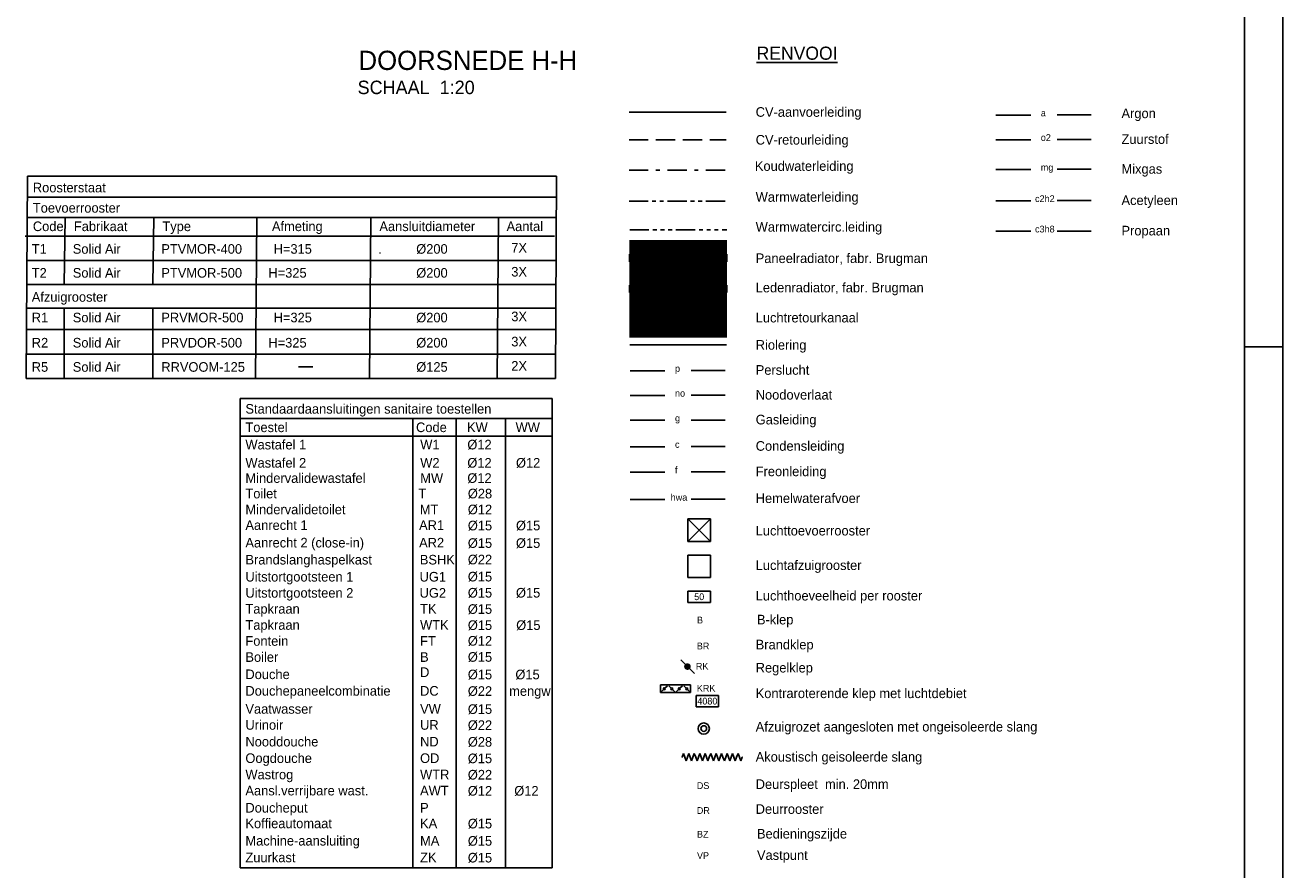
# Model space of a CAD drawing. Extents: x -866131 to -691536, y 173952 to 258052.
# Tile 127 of 160: x -724231 to -691536, y 190047 to 212014. Entities that reach past the tile are written whole.
import ezdxf
from ezdxf.enums import TextEntityAlignment as Align

# ---------------------------------------------------------------- set-up
doc = ezdxf.new("R2010")
doc.units = 0
doc.header["$LTSCALE"] = 100
for name, pattern in [('2322107', [2000, 1000, 1000]), ('2322108', [7, 5, -2]), ('2322109', [10, 5, -2, 1, -2]), ('2322110', [10, 5, -1, 1, -1, 1, -1]), ('2322111', [12, 5, -1, 1, -1, 1, -1, 1, -1]), ('2322121', [2000, 1000, 1000]), ('2322122', [47, 40, -7]), ('2322131', [45, 40, -5]), ('DOT2', [1.25, 0, -1.25]), ('LURETOUR', [6, 4, -2])]:
    doc.linetypes.add(name, pattern=pattern)
doc.layers.get('0').update_dxf_attribs({"linetype": 'CONTINUOUS'})
for name, color, linetype in [('00KAD025', 2, 'CONTINUOUS'), ('00KAD070', 5, 'CONTINUOUS'), ('WL522---', 4, 'CONTINUOUS'), ('WL523---', 4, 'CONTINUOUS'), ('WL532---', 4, 'CONTINUOUS'), ('WL5327--', 4, 'CONTINUOUS'), ('WL561---', 4, 'CONTINUOUS'), ('WL561---_AANVOER', 4, 'CONTINUOUS'), ('WL561---_RETOUR', 4, 'CONTINUOUS'), ('WL570---', 3, 'CONTINUOUS'), ('WL570---_HULPLIJN', 7, 'CONTINUOUS'), ('WL570---_RETOUR', 3, 'CONTINUOUS'), ('WL570---_TOEVOER', 3, 'CONTINUOUS'), ('WM521---', 1, 'CONTINUOUS'), ('WM561---', 1, 'CONTINUOUS'), ('WM5627--', 1, 'CONTINUOUS'), ('WM570---', 1, 'CONTINUOUS')]:
    doc.layers.add(name, color=color, linetype=linetype)
doc.styles.add('BURO-018', font='BUROFONT.shx', dxfattribs={"height": 180})
doc.styles.add('BURO-025', font='BUROFONT.shx', dxfattribs={"height": 250})
doc.styles.add('BURO-035', font='BUROFONT.shx', dxfattribs={"height": 350})
doc.styles.add('BURO-050', font='BUROFONT.shx', dxfattribs={"height": 500})

# ---------------------------------------------------------------- blocks, each defined once
blk = doc.blocks.new('LU-ORND')
at = {"color": 0, "linetype": 'CONTINUOUS'}
for p, q in [((-3, 1.5), (-3, -1.5)), ((3, 1.5), (-3, 1.5)), ((3, -1.5), (3, 1.5)), ((-3, -1.5), (3, -1.5))]:
    blk.add_line(p, q, dxfattribs=at)
blk = doc.blocks.new('LU-1D-F-C8654')
at = {"color": 0, "linetype": 'CONTINUOUS'}
for p, q in [((-810, 0), (-801, 0)), ((-801, 0), (-764, 100)), ((-764, 100), (-728, 0)), ((-728, 0), (-692, -100)), ((-692, -100), (-655, 0)), ((-655, 0), (-619, 100)), ((-619, 100), (-582, 0)), ((-582, 0), (-546, -100)), ((-546, -100), (-510, 0)), ((-510, 0), (-473, 100)), ((-473, 100), (-437, 0)), ((-437, 0), (-400, -100)), ((-400, -100), (-364, 0)), ((-364, 0), (-328, 100)), ((-328, 100), (-291, 0)), ((-291, 0), (-255, -100)), ((-255, -100), (-218, 0)), ((-218, 0), (-182, 100)), ((-182, 100), (-146, 0)), ((-146, 0), (-109, -100)), ((-109, -100), (-73, 0)), ((-73, 0), (-36, 100)), ((-36, 100), (0, 0)), ((0, 0), (36, -100)), ((36, -100), (73, 0)), ((73, 0), (109, 100)), ((109, 100), (146, 0)), ((146, 0), (182, -100)), ((182, -100), (218, 0)), ((218, 0), (255, 100)), ((255, 100), (291, 0)), ((291, 0), (328, -100)), ((328, -100), (364, 0)), ((364, 0), (400, 100)), ((400, 100), (437, 0)), ((437, 0), (473, -100)), ((473, -100), (510, 0)), ((510, 0), (546, 100)), ((546, 100), (582, 0)), ((582, 0), (619, -100)), ((619, -100), (655, 0)), ((655, 0), (692, 100)), ((692, 100), (728, 0)), ((728, 0), (764, -100)), ((764, -100), (801, 0)), ((801, 0), (810, 0))]:
    blk.add_line(p, q, dxfattribs=at)
at = {"color": 0, "linetype": 'CONTINUOUS', "style": 'BURO-018', "flags": 1}
for tag, p in [('LU_ID', (0, 0)), ('LU_MATCODE', (0, -3)), ('LU_D1', (0, -6)), ('LU_L1', (0, -9)), ('LU_ISOLT', (0, -12)), ('LU_ISOLD', (0, -15)), ('LU_FABR', (0, -18)), ('LU_TYPE', (0, -21)), ('LU_ARTNR', (0, -24))]:
    blk.add_attdef(tag, p, '', height=1.8, dxfattribs=at)
blk = doc.blocks.new('LU-ORNAM-C8C810')
at = {"color": 0, "linetype": 'CONTINUOUS'}
for radius in [100, 50]:
    blk.add_circle((0, 0), radius, dxfattribs=at)
at = {"color": 0, "linetype": 'CONTINUOUS', "style": 'BURO-018', "flags": 1}
for tag, p in [('LU_ID', (0, 0)), ('LU_DEBIET', (0, -3)), ('LU_FABR', (0, -6)), ('LU_ARTNR', (0, -9))]:
    blk.add_attdef(tag, p, '', height=1.8, dxfattribs=at)
blk = doc.blocks.new('LU-2D-KLC-19064')
at = {"color": 0, "linetype": 'CONTINUOUS'}
for p, q in [((-50, 200), (-50, -200)), ((50, 200), (-50, 200)), ((-9, 159), (-41, 191)), ((50, -200), (50, 200)), ((-9, 41), (-41, 9)), ((9, 141), (41, 109)), ((9, 59), (41, 91)), ((-9, -41), (-41, -9)), ((-9, -159), (-41, -191)), ((9, -59), (41, -91)), ((9, -141), (41, -109)), ((-50, -200), (50, -200))]:
    blk.add_line(p, q, dxfattribs=at)
for centre in [(0, 150), (0, 50), (0, -50), (0, -150)]:
    blk.add_circle(centre, 12.5, dxfattribs=at)
blk = doc.blocks.new('2322401')
at = {"color": 0, "linetype": 'CONTINUOUS'}
for p, q in [((-0.5, 0.5, 1), (-0.5, 0.5)), ((-0.5, 0.5, 1), (-0.5, -0.5, 1)), ((0.5, 0.5, 1), (-0.5, 0.5, 1)), ((0.5, 0.5), (-0.5, 0.5)), ((-0.5, 0.5), (-0.5, -0.5)), ((0.5, 0.5, 1), (0.5, 0.5)), ((0.5, -0.5, 1), (0.5, 0.5, 1)), ((0.5, -0.5), (0.5, 0.5)), ((-0.5, -0.5, 1), (-0.5, -0.5)), ((-0.5, -0.5, 1), (0.5, -0.5, 1)), ((-0.5, -0.5), (0.5, -0.5)), ((0.5, -0.5, 1), (0.5, -0.5))]:
    blk.add_line(p, q, dxfattribs=at)
blk = doc.blocks.new('LU-ORNAM-12C12C00')
at = {"color": 0, "linetype": 'CONTINUOUS'}
for p, q in [((150, 150), (-150, 150)), ((-150, 150), (-150, -150)), ((150, -150), (150, 150)), ((-150, -150), (150, -150))]:
    blk.add_line(p, q, dxfattribs=at)
blk = doc.blocks.new('CVHATCH1')
at = {"color": 0, "linetype": 'CONTINUOUS'}
blk.add_solid([(-0.5, -0.5), (0.5, -0.5), (-0.5, 0.5), (0.5, 0.5)], dxfattribs=at)
blk = doc.blocks.new('CVHATCH4')
at = {"color": 0, "linetype": 'DOT2'}
blk.add_lwpolyline([(-0.5, 0, 1, 1, 0), (0.5, 0, 1, 1, 0)], format="xyseb", dxfattribs=at)

msp = doc.modelspace()

# ---------------------------------------------------------------- linework, layer by layer
at = {"layer": '00KAD025', "linetype": 'CONTINUOUS'}
for p, q in [((-691536.071, 173951.691), (-691536.071, 258051.691)), ((-692536.071, 203651.691), (-691536.071, 203651.691))]:
    msp.add_line(p, q, dxfattribs=at)
at = {"layer": '00KAD070', "linetype": 'CONTINUOUS'}
msp.add_line((-692536.071, 174951.691), (-692536.071, 257051.691), dxfattribs=at)
at = {"layer": 'WL522---', "linetype": '2322121'}
msp.add_line((-708512.789, 203697.343), (-706002.873, 203697.343), dxfattribs=at)
at = {"layer": 'WL523---', "linetype": '2322122'}
for p, q in [((-698994.8, 209672.191), (-698089.235, 209672.191)), ((-697406.561, 209680.303), (-696523.014, 209680.303)), ((-698994.8, 209031.877), (-698089.235, 209031.877)), ((-697406.561, 209039.99), (-696523.014, 209039.99)), ((-698994.8, 207442.249), (-698089.235, 207442.249)), ((-697406.561, 207450.361), (-696523.014, 207450.361)), ((-698994.8, 206651.905), (-698089.235, 206651.905)), ((-697406.561, 206660.018), (-696523.014, 206660.018)), ((-708503.526, 203028.069), (-707597.96, 203028.069)), ((-706915.286, 203036.182), (-706031.74, 203036.182)), ((-708503.526, 202383.051), (-707597.96, 202383.051)), ((-706915.286, 202391.163), (-706031.74, 202391.163)), ((-708503.526, 201051.815), (-707597.96, 201051.815)), ((-706915.286, 201059.927), (-706031.74, 201059.927)), ((-708503.526, 200390.669), (-707597.96, 200390.669)), ((-706915.286, 200398.781), (-706031.74, 200398.781)), ((-708503.526, 199675.947), (-707597.96, 199675.947)), ((-706915.286, 199684.059), (-706031.74, 199684.059))]:
    msp.add_line(p, q, dxfattribs=at)
at = {"layer": 'WL523---', "color": 3, "linetype": '2322122'}
for p, q in [((-698994.8, 208256.835), (-698089.235, 208256.835)), ((-697406.561, 208264.947), (-696523.014, 208264.947)), ((-708503.526, 201737.205), (-707597.96, 201737.205)), ((-706915.286, 201745.317), (-706031.74, 201745.317))]:
    msp.add_line(p, q, dxfattribs=at)
at = {"layer": 'WL532---', "linetype": '2322109'}
msp.add_line((-708533.355, 208238.861), (-706006.711, 208238.861), dxfattribs=at)
at = {"layer": 'WL532---', "linetype": '2322110'}
msp.add_line((-708533.355, 207432.891), (-705967.876, 207432.891), dxfattribs=at)
at = {"layer": 'WL5327--', "linetype": '2322111'}
msp.add_line((-708513.63, 206692.182), (-705994.359, 206692.182), dxfattribs=at)
at = {"layer": 'WL561---_AANVOER', "linetype": '2322107'}
msp.add_line((-708533.355, 209753.844), (-706003.36, 209753.844), dxfattribs=at)
at = {"layer": 'WL561---_RETOUR', "linetype": '2322108'}
msp.add_line((-708533.355, 209031.071), (-706003.36, 209031.071), dxfattribs=at)
at = {"layer": 'WL570---'}
for p, q in [((-706415.577, 198586.521), (-707000.577, 199171.521)), ((-707000.577, 198586.521), (-706415.577, 199171.521))]:
    msp.add_line(p, q, dxfattribs=at)
at = {"layer": 'WL570---_HULPLIJN', "color": 1, "linetype": 'CONTINUOUS'}
for p, q in [((-724206.424, 202825.917), (-724173.851, 208084.723)), ((-724173.851, 208084.723), (-710415.443, 208084.723)), ((-710415.443, 208084.723), (-710448.016, 202825.917)), ((-710415.443, 207539.935), (-724173.851, 207539.935)), ((-710415.443, 207009.88), (-724173.851, 207009.88)), ((-723217.079, 205272.979), (-723188.41, 207009.88)), ((-720915.704, 205272.979), (-720887.035, 207009.88)), ((-718243.491, 202825.917), (-718209.736, 207009.88)), ((-715280.031, 202825.917), (-715246.277, 207009.88)), ((-711960.755, 202825.917), (-711927.001, 207009.88)), ((-710472.78, 206525.288), (-724231.188, 206525.288)), ((-710444.112, 205894.905), (-724202.519, 205894.905)), ((-710444.112, 205272.979), (-724202.519, 205272.979)), ((-710444.112, 204651.053), (-724202.519, 204651.053)), ((-723217.079, 202825.917), (-723217.079, 204651.053)), ((-720915.704, 202825.917), (-720915.704, 204651.053)), ((-710444.112, 204094.592), (-724202.519, 204094.592)), ((-710444.112, 203456.3), (-724202.519, 203456.3)), ((-710448.016, 202825.917), (-724206.424, 202825.917)), ((-718644.304, 190101.338), (-718644.304, 202302.97)), ((-710534.331, 202302.97), (-718644.304, 202302.97)), ((-710534.331, 190101.338), (-710534.331, 202302.97)), ((-710534.331, 201786.166), (-718644.304, 201786.166)), ((-714156.845, 201786.166), (-714156.845, 190101.338)), ((-713024.993, 201786.166), (-713024.993, 190101.338)), ((-711746.001, 201786.166), (-711746.001, 190101.338)), ((-710534.331, 201323.27), (-718644.304, 201323.27)), ((-710534.331, 190101.338), (-718644.304, 190101.338))]:
    msp.add_line(p, q, dxfattribs=at)
at = {"layer": 'WL570---_RETOUR', "color": 1, "linetype": '2322108'}
msp.add_line((-706833.547, 195151.288), (-707195.497, 195513.238), dxfattribs=at)
msp.add_lwpolyline([(-707014.522, 195289.18, 84.459, 84.459, 1), (-707014.522, 195375.346, 84.459, 84.459, 1)], format="xyseb", close=True, dxfattribs=at)
at = {"layer": 'WL570---_TOEVOER', "color": 6, "linetype": '2322108'}
msp.add_line((-708492.71, 204379.979), (-706002.873, 204379.979), dxfattribs=at)
at = {"layer": 'WM5627--'}
msp.add_line((-717128.812, 203123.913), (-716756.118, 203123.913), dxfattribs=at)

# ---------------------------------------------------------------- block references
at = {"layer": 'WL561---', "xscale": 2535, "yscale": 195}
for name, p, zscale in [('CVHATCH4', (-707256.256, 205154.787, 234), 2535), ('2322401', (-707256.256, 205957.54, 234), 1170), ('CVHATCH1', (-707256.256, 205957.54, 234), 2535), ('2322401', (-707256.256, 205154.787, 234), 1170)]:
    msp.add_blockref(name, p, dxfattribs=dict(at, zscale=zscale))
at = {"layer": 'WL570---_RETOUR', "linetype": '2322131', "xscale": 1.95, "yscale": 1.95, "zscale": 1.95}
for p in [(-706708.077, 198879.021), (-706708.077, 197941.99)]:
    msp.add_blockref('LU-ORNAM-12C12C00', p, dxfattribs=at)
at = {"layer": 'WL570---_RETOUR', "linetype": 'CONTINUOUS', "xscale": 1.95, "yscale": 1.95, "zscale": 1.95, "rotation": 90}
msp.add_blockref('LU-2D-KLC-19064', (-707323.499, 194756.548), dxfattribs=at)
at = {"layer": 'WL570---_RETOUR', "linetype": 'LURETOUR'}
for name, p, xscale, yscale, zscale in [('LU-ORNAM-C8C810', (-706590.305, 193721.88), 1.4625, 1.4625, 1.4625), ('LU-1D-F-C8654', (-706374.294, 192979.079), 0.9750000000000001, 0.9750000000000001, 0.9750000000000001)]:
    msp.add_blockref(name, p, dxfattribs=dict(at, xscale=xscale, yscale=yscale, zscale=zscale))
at = {"layer": 'WM570---', "linetype": '2322131'}
ref = msp.add_blockref('LU-ORND', (-706708.077, 197149.139), dxfattribs=dict(at, xscale=97.5, yscale=97.5, zscale=97.5))
ref.add_attrib('LU_TEXT1', '50', dxfattribs={"layer": '0', "color": 1, "linetype": 'CONTINUOUS', "height": 175.5, "style": 'BURO-018'}).set_placement((-706708.077, 197149.139), align=Align.MIDDLE)
at = {"layer": 'WM570---', "linetype": 'LURETOUR'}
ref = msp.add_blockref('LU-ORND', (-706496.778, 194434.712), dxfattribs=dict(at, xscale=97.5, yscale=97.5, zscale=97.5))
ref.add_attrib('LU_TEXT1', '4080', dxfattribs={"layer": '0', "color": 1, "linetype": 'CONTINUOUS', "height": 175.5, "style": 'BURO-018'}).set_placement((-706496.778, 194434.712), align=Align.MIDDLE)

# ---------------------------------------------------------------- texts
at = {"layer": 'WL570---_HULPLIJN', "color": 1, "linetype": 'CONTINUOUS', "style": 'BURO-025'}
for p in [(-717614.984, 206068.875), (-715051.094, 206068.875)]:
    msp.add_text('.', height=250, dxfattribs=at).set_placement(p)
at = {"layer": 'WL570---_RETOUR', "color": 3, "linetype": 'CONTINUOUS', "style": 'BURO-035'}
msp.add_text('%%uRENVOOI', height=341.25, dxfattribs=at).set_placement((-705217.161, 211113.611))
at = {"layer": 'WL570---_RETOUR', "color": 1, "linetype": 'CONTINUOUS', "style": 'BURO-018'}
for s, p in [('B', (-706765.868, 196454.104)), ('BR', (-706770.271, 195780.315)), ('RK', (-706794.775, 195254.078)), ('KRK', (-706770.271, 194681.873)), ('DS', (-706770.271, 192150.897)), ('DR', (-706770.271, 191502.74)), ('BZ', (-706765.868, 190885.484)), ('VP', (-706765.868, 190330.075))]:
    msp.add_text(s, height=175.5, dxfattribs=at).set_placement(p)
at = {"layer": 'WM521---', "color": 2, "style": 'BURO-025'}
for s, p in [('CV-aanvoerleiding', (-705239.97, 209630.397)), ('Argon', (-695730.758, 209594.842)), ('CV-retourleiding', (-705239.97, 208907.624)), ('Zuurstof', (-695730.758, 208925.307)), ('Koudwaterleiding', (-705261.097, 208224.456)), ('Mixgas', (-695730.758, 208150.265)), ('Roosterstaat', (-724031.068, 207664.519)), ('Warmwaterleiding', (-705239.97, 207420.283)), ('Toevoerrooster', (-724031.068, 207137.302)), ('Acetyleen', (-695730.758, 207335.678)), ('Code', (-724031.068, 206657.464)), ('Fabrikaat', (-722964.558, 206657.464)), ('Type', (-720663.183, 206657.464)), ('Afmeting', (-717815.665, 206657.464)), ('Aansluitdiameter', (-715022.425, 206657.464)), ('Aantal', (-711716.141, 206657.464)), ('Warmwatercirc.leiding', (-705239.97, 206642.71)), ('Propaan', (-695730.758, 206545.335)), ('T1', (-724059.737, 206068.875)), ('Solid Air', (-722993.227, 206068.875)), ('PTVMOR-400', (-720691.852, 206068.875)), ('H=315', (-717771.864, 206068.875)), ('%%c200', (-714065.159, 206068.875)), ('7X', (-711594.149, 206097.23)), ('Paneelradiator, fabr. Brugman ', (-705239.97, 205827.115)), ('T2', (-724059.737, 205446.949)), ('Solid Air', (-722993.227, 205446.949)), ('PTVMOR-500', (-720691.852, 205446.949)), (' H=325', (-718001.214, 205446.949)), ('%%c200', (-714065.159, 205446.949)), ('3X', (-711594.149, 205475.304)), ('Ledenradiator, fabr. Brugman ', (-705239.97, 205064.5)), ('Afzuigrooster', (-724059.737, 204821.371)), ('R1', (-724059.737, 204284.929)), ('Solid Air', (-722993.227, 204284.929)), ('PRVMOR-500', (-720691.852, 204284.929)), ('H=325', (-717771.864, 204284.929)), ('%%c200', (-714065.159, 204284.929)), ('3X', (-711594.149, 204313.284)), ('Luchtretourkanaal', (-705239.483, 204282.729)), ('R2', (-724059.737, 203630.27)), ('Solid Air', (-722993.227, 203630.27)), ('PRVDOR-500', (-720691.852, 203630.27)), (' H=325', (-718001.214, 203630.27)), ('%%c200', (-714065.159, 203630.27)), ('3X', (-711594.149, 203658.625)), ('Riolering', (-705239.483, 203573.895)), ('R5', (-724059.737, 202999.887)), ('Solid Air', (-722993.227, 202999.887)), ('RRVOOM-125', (-720691.852, 202999.887)), ('%%c125', (-714065.159, 202999.887)), ('2X', (-711594.149, 203028.242)), ('Perslucht', (-705239.483, 202921.499)), ('Noodoverlaat', (-705239.483, 202276.48)), ('Standaardaansluitingen sanitaire toestellen', (-718505.091, 201910.403)), ('Gasleiding', (-705239.483, 201630.635)), ('Toestel', (-718505.091, 201430.63)), ('Code', (-714069.476, 201430.63)), ('KW', (-712744.696, 201430.63)), ('WW', (-711480.237, 201430.63)), ('Wastafel 1 ', (-718505.091, 200980.113)), ('W1', (-713960.212, 200980.113)), ('%%c12', (-712736.122, 200980.113)), ('Condensleiding', (-705239.483, 200945.245)), ('Wastafel 2', (-718505.091, 200506.627)), ('W2', (-713960.212, 200506.627)), ('%%c12', (-712736.122, 200506.627)), ('%%c12', (-711471.663, 200506.627)), ('Freonleiding', (-705239.483, 200284.098)), ('Mindervalidewastafel ', (-718505.091, 200110.098)), ('MW', (-713960.212, 200110.098)), ('%%c12', (-712736.122, 200110.098)), ('Toilet', (-718505.091, 199707.226)), ('T', (-714009.454, 199707.226)), ('%%c28', (-712723.259, 199707.226)), ('Hemelwaterafvoer', (-705239.483, 199586.81)), ('Mindervalidetoilet', (-718505.091, 199294.174)), ('MT', (-713971.971, 199294.174)), ('%%c12', (-712723.259, 199294.174)), ('Aanrecht 1', (-718505.091, 198885.777)), ('AR1', (-713990.161, 198885.777)), ('%%c15', (-712723.259, 198875.26)), ('%%c15', (-711471.944, 198875.26)), ('Luchttoevoerrooster', (-705239.97, 198742.729)), ('Aanrecht 2 (close-in)', (-718505.091, 198430.502)), ('AR2', (-713990.161, 198430.502)), ('%%c15', (-712723.259, 198419.985)), ('%%c15', (-711471.944, 198419.985)), ('Brandslanghaspelkast', (-718505.091, 197987.829)), ('BSHK', (-713970.868, 197987.829)), ('%%c22', (-712723.259, 197991.258)), ('Uitstortgootsteen 1', (-718505.091, 197544.114)), ('%%c15', (-712723.259, 197546.958)), ('Luchtafzuigrooster', (-705239.97, 197844.741)), ('UG1', (-713977.299, 197544.114)), ('Uitstortgootsteen 2', (-718505.091, 197125.261)), ('UG2', (-713977.299, 197125.261)), ('%%c15', (-712723.259, 197128.105)), ('%%c15', (-711471.944, 197128.105)), ('Luchthoeveelheid per rooster', (-705239.97, 197051.889)), ('Tapkraan', (-718505.091, 196709.338)), ('TK', (-713964.437, 196709.338)), ('%%c15', (-712723.259, 196703.91)), ('Tapkraan', (-718505.091, 196290.485)), ('WTK', (-713964.437, 196290.485)), ('%%c15', (-712723.259, 196285.057)), ('%%c15', (-711466.086, 196285.057)), ('B-klep', (-705207.008, 196429.61)), ('Fontein', (-718505.091, 195874.587)), ('FT', (-713964.437, 195874.587)), ('%%c12', (-712723.259, 195877.389)), ('Brandklep', (-705239.97, 195780.315)), ('Boiler', (-718505.091, 195455.734)), ('B', (-713964.437, 195455.734)), ('%%c15', (-712723.259, 195458.536)), ('Douche ', (-718505.091, 195007.562)), ('D', (-713964.437, 195062.195)), ('%%c15', (-712723.259, 195002.134)), ('%%c15', (-711486.478, 195002.134)), ('Regelklep', (-705239.97, 195179.158)), ('Douchepaneelcombinatie', (-718505.091, 194576.716)), ('DC', (-713964.437, 194576.716)), ('%%c22', (-712723.259, 194571.288)), ('mengw.', (-711648.284, 194571.288)), ('Kontraroterende klep met luchtdebiet', (-705239.97, 194513.45)), ('Vaatwasser', (-718505.091, 194107.365)), ('VW', (-713964.437, 194107.365)), ('%%c15', (-712723.259, 194101.937)), ('Urinoir', (-718505.091, 193690.944)), ('UR', (-713964.437, 193690.944)), ('%%c22', (-712723.259, 193685.516)), ('Afzuigrozet aangesloten met ongeisoleerde slang', (-705239.97, 193644.443)), ('Nooddouche', (-718505.091, 193256.052)), ('ND', (-713964.437, 193256.052)), ('%%c28', (-712723.259, 193250.624)), ('Oogdouche', (-718505.091, 192826.188)), ('OD', (-713964.437, 192826.188)), ('%%c15', (-712723.259, 192820.76)), ('Akoustisch geisoleerde slang', (-705239.97, 192861.956)), ('Wastrog', (-718505.091, 192401.25)), ('WTR', (-713964.437, 192401.25)), ('%%c22', (-712723.259, 192395.822)), ('Aansl.verrijbare wast.', (-718505.091, 191983.098)), ('Deurspleet  min. 20mm', (-705239.97, 192150.897)), ('AWT', (-713964.437, 191983.098)), ('%%c12', (-712723.259, 191977.67)), ('%%c12', (-711515.977, 191977.67)), ('Doucheput', (-718505.091, 191536.273)), ('P', (-713964.437, 191536.273)), ('Deurrooster', (-705239.97, 191502.74)), ('Koffieautomaat', (-718505.091, 191129.928)), ('KA', (-713964.437, 191129.928)), ('%%c15', (-712723.259, 191124.5)), ('Machine-aansluiting', (-718505.091, 190679.695)), ('Bedieningszijde', (-705207.008, 190860.991)), ('MA', (-713964.437, 190679.695)), ('%%c15', (-712723.259, 190674.267)), ('Zuurkast', (-718505.091, 190244.096)), ('ZK', (-713964.437, 190244.096)), ('%%c15', (-712723.259, 190238.668)), ('Vastpunt', (-705207.008, 190305.581))]:
    msp.add_text(s, height=250, dxfattribs=at).set_placement(p)
at = {"layer": 'WM561---', "color": 1, "linetype": '2322121', "style": 'BURO-018'}
for s, p in [('a', (-697828.174, 209642.804)), ('o2', (-697828.174, 209002.491)), ('mg', (-697828.174, 208227.449)), ('c2h2', (-697977.809, 207412.862)), ('c3h8', (-697977.809, 206622.519)), ('p', (-707336.899, 202998.683)), ('no', (-707336.899, 202353.664)), ('g', (-707336.899, 201707.819)), ('c', (-707336.899, 201022.429)), ('f', (-707336.899, 200361.283)), ('hwa', (-707449.074, 199646.561))]:
    msp.add_text(s, height=175.5, dxfattribs=at).set_placement(p)
at = {"layer": 'WM570---', "color": 4, "style": 'BURO-050'}
msp.add_text('DOORSNEDE H-H', height=500, dxfattribs=at).set_placement((-715564.381, 210848.05))
at = {"layer": 'WM570---', "color": 3, "style": 'BURO-035'}
msp.add_text('SCHAAL  1:20', height=350, dxfattribs=at).set_placement((-715588.562, 210219.818))

doc.saveas('drawing.dxf')
